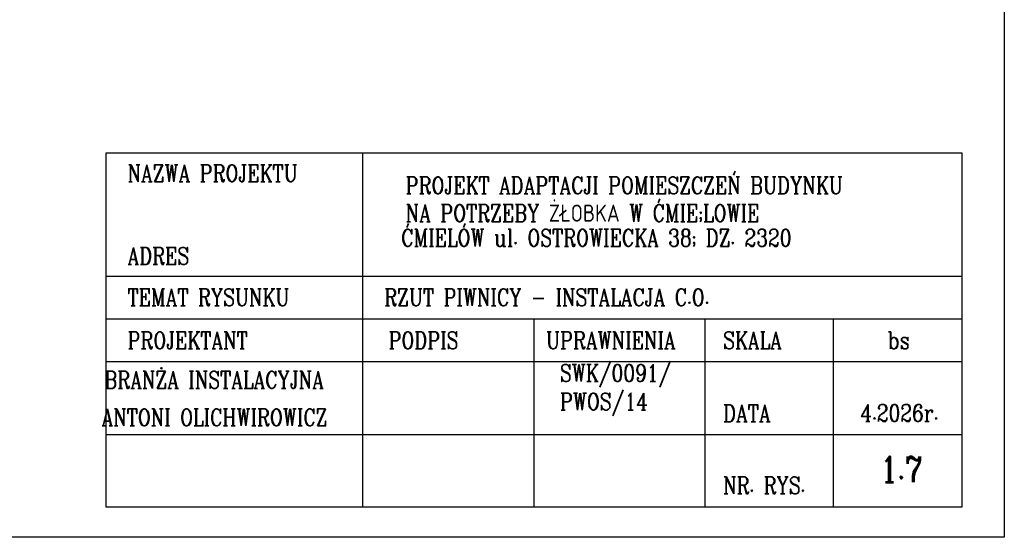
# Model space of a CAD drawing. Header units: centimetres. Extents: x 16800 to 40740, y -5708 to 2993.
# Tile 16 of 34: x 32276 to 33426, y -5708 to -5102. Entities that reach past the tile are written whole.
import ezdxf
from ezdxf.enums import TextEntityAlignment as Align

# ---------------------------------------------------------------- set-up
doc = ezdxf.new("R2010")
doc.units = ezdxf.units.CM
doc.header["$MEASUREMENT"] = 0
for name, color, linetype, lineweight in [('ELEKTRYKA', 7, 'Continuous', 35), ('linia widokowa', 8, 'Continuous', 25), ('opisy', 7, 'Continuous', 18)]:
    doc.layers.add(name, color=color, linetype=linetype, lineweight=lineweight)
doc.layers.add('TEXT', color=7, linetype='Continuous')
doc.styles.get("Standard").update_dxf_attribs({"font": 'romanc.shx', "width": 0.8})

msp = doc.modelspace()

# ---------------------------------------------------------------- linework, layer by layer
msp.add_lwpolyline([(30456.436, -5707.887), (30456.436, -3607.887), (33426.436, -3607.887), (33426.436, -5707.887)], close=True)
at = {"layer": 'linia widokowa'}
for p, q in [((32376.891, -5258.058), (33376.891, -5258.058)), ((32376.891, -5672.439), (32376.891, -5258.058)), ((32676.891, -5672.439), (32676.891, -5258.058)), ((33376.891, -5258.058), (33376.891, -5672.439)), ((32376.891, -5402.439), (33376.891, -5402.439)), ((32376.891, -5452.439), (33376.891, -5452.439)), ((32876.891, -5672.439), (32876.891, -5452.439)), ((33076.891, -5672.439), (33076.891, -5452.439)), ((33226.891, -5672.439), (33226.891, -5452.439)), ((32376.891, -5502.439), (33376.891, -5502.439)), ((32376.891, -5587.439), (33376.891, -5587.439)), ((33376.891, -5672.439), (32376.891, -5672.439))]:
    msp.add_line(p, q, dxfattribs=at)

# ---------------------------------------------------------------- texts
at = {"layer": 'ELEKTRYKA', "color": 0, "lineweight": 25, "char_height": 20, "attachment_point": 1}
for s, insert, width in [('BRANŻA INSTALACYJNA', (32374.941, -5513.672), 299.96462), ('SWK/0091/\\PPWOS/14', (32907.178, -5505.772), 88.40501), ('ANTONI OLICHWIROWICZ', (32371.474, -5557.642), 299.96462)]:
    msp.add_mtext(s, dxfattribs=dict(at, insert=insert, width=width))
at = {"layer": 'opisy', "width": 0.8}
for s, p in [('NAZWA PROJEKTU', (32401.891, -5292.058)), ('PROJEKT ADAPTACJI POMIESZCZEŃ BUDYNKU ', (32726.921, -5306.344)), ('NA POTRZEBY ŻŁOBKA W ĆMIE;LOWIE', (32726.921, -5338.725)), ('ĆMIELÓW ul. OSTROWIECKA 38; DZ. 2320', (32721.721, -5367.571)), ('ADRES', (32401.891, -5388.819)), ('TEMAT RYSUNKU', (32401.891, -5437.2)), ('RZUT PIWNICY - INSTALACJA C.O.', (32701.891, -5437.2)), ('PROJEKTANT', (32401.891, -5487.581)), ('PODPIS', (32706.891, -5487.439)), ('UPRAWNIENIA', (32890.891, -5487.439)), ('SKALA', (33097.891, -5487.439)), ('DATA', (33097.891, -5572.819)), ('NR. RYS.', (33097.891, -5657.2))]:
    msp.add_text(s, height=20, dxfattribs=at).set_placement(p)
for s, p in [('bs', (33302.891, -5487.439)), ('4.2026r.', (33303.891, -5572.439))]:
    msp.add_text(s, height=20, dxfattribs=at).set_placement(p, align=Align.CENTER)
at = {"layer": 'TEXT', "insert": (33281.382, -5613.488), "char_height": 30, "width": 391.29633, "attachment_point": 1}
msp.add_mtext('1.7', dxfattribs=at)

doc.saveas('drawing.dxf')
